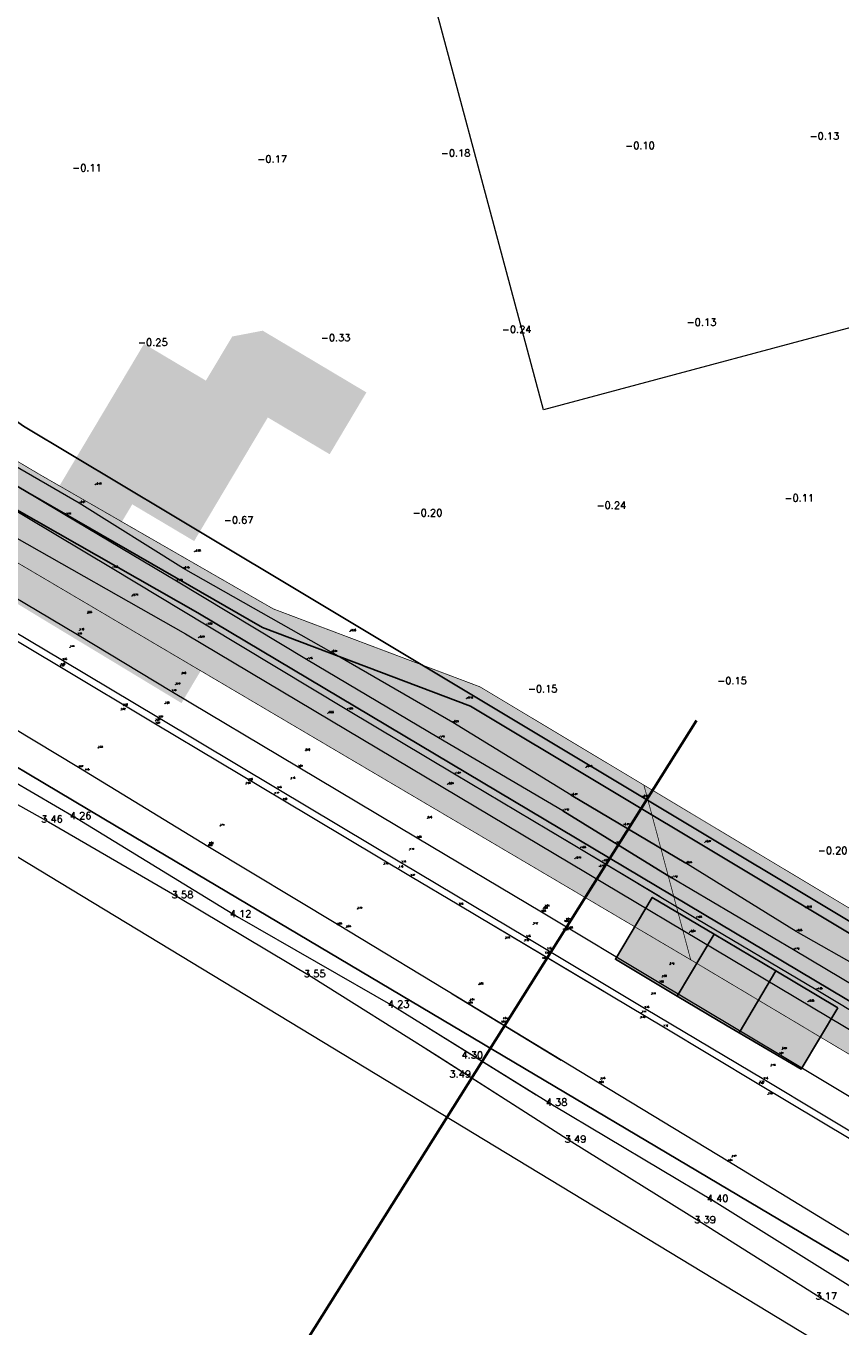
# Model space of a CAD drawing. Header units: metres. Extents: x 102665 to 103901, y 415762 to 419767.
# Tile 30 of 93: x 102996 to 103109, y 418103 to 418284. Entities that reach past the tile are written whole.
import ezdxf
from ezdxf.enums import TextEntityAlignment as Align

# ---------------------------------------------------------------- set-up
doc = ezdxf.new("R2010")
doc.units = ezdxf.units.M
doc.header["$MEASUREMENT"] = 0
for name, color, linetype, lineweight in [('B-WE-GW-TALUD-G', 90, 'Continuous', 13), ('DTM-Grondslag', 135, 'Continuous', 0), ('DTM-Hekwerk', 36, 'Continuous', 0), ('DTM-Hoogtecijfer', 7, 'Continuous', 0), ('DTM-Kant-asfalt', 137, 'Continuous', 0), ('DTM-Meetpunt', 40, 'Continuous', 0), ('DTM-Raster', 36, 'Continuous', 0), ('DTM-Teen-sloot', 142, 'Continuous', 0), ('DTM-Watergrens', 140, 'Continuous', 0), ('DTM_27-12-2009_terrestrisch', 97, 'Continuous', 0), ('DTM_31-01-2018_terrestrisch', 2, 'Continuous', 0), ('DTM_talud', 94, 'Continuous', 0), ('mp', 7, 'Continuous', 0), ('N-WE-GW-TALUDLIJN-G', 90, 'Continuous', 18), ('N-WE-GW-VOORBELASTING-G', 90, 'Continuous', 35), ('N-WE-OG-ZONE_BELEMMERING-A', 7, 'Continuous', 18), ('X-XX-AL-PROFIELBALK-GD', 7, 'Continuous', 35)]:
    doc.layers.add(name, color=color, linetype=linetype, lineweight=lineweight)
doc.layers.add('BK_Fillings-Niet toepasbaar', color=7, linetype='Continuous', lineweight=9, true_color=0xff8080)
doc.layers.add('N-RO-WH-WATER_HATCH', color=7, linetype='Continuous', lineweight=18, true_color=0xa7c2e4)
doc.styles.get("Standard").update_dxf_attribs({"font": 'txt.shx'})

# ---------------------------------------------------------------- blocks, each defined once
blk = doc.blocks.new('MP')
at = {"layer": 'mp', "color": 0, "linetype": 'ByBlock', "lineweight": -2, "elevation": -0.036, "flags": 128}
blk.add_lwpolyline([(-0.005, -0.009), (-0.01, 0), (-0.005, 0.009), (0.005, 0.009), (0.01, 0), (0.005, -0.009), (-0.005, -0.009)], close=True, dxfattribs=at)

msp = doc.modelspace()

# ---------------------------------------------------------------- hatches: boundary and pattern name
at = {"layer": 'BK_Fillings-Niet toepasbaar'}
h = msp.add_hatch(color=256, dxfattribs=at)
h.dxf.hatch_style = 1
h.paths.add_polyline_path([(103015.86, 418225.91), (103007.27, 418231.03), (103002.15, 418222.44), (103010.74, 418217.32)])
h.paths.add_polyline_path([(103024.45, 418220.8), (103015.86, 418225.91), (103010.74, 418217.32), (103019.34, 418212.21)])
h.paths.add_polyline_path([(103020.97, 418234.51), (103012.38, 418239.62), (103007.27, 418231.03), (103015.86, 418225.91)])
h.paths.add_polyline_path([(103029.57, 418229.39), (103020.97, 418234.51), (103015.86, 418225.91), (103024.45, 418220.8)])
h.paths.add_polyline_path([(103034.68, 418237.99), (103028.86, 418241.45), (103024.63, 418240.64), (103020.97, 418234.51), (103029.57, 418229.39)])
h.paths.add_polyline_path([(103043.27, 418232.87), (103034.68, 418237.99), (103029.57, 418229.39), (103038.16, 418224.28)])
h = msp.add_hatch(color=256, dxfattribs=at)
h.dxf.hatch_style = 1
h.paths.add_polyline_path([(103010.74, 418217.32), (103002.15, 418222.44), (102997.04, 418213.85), (103005.64, 418208.74)])
h.paths.add_polyline_path([(103005.64, 418208.74), (102997.04, 418213.85), (102991.92, 418205.25), (102995.26, 418203.21), (103000.47, 418200.05)])
h = msp.add_hatch(color=256, dxfattribs=at)
h.dxf.hatch_style = 1
h.paths.add_polyline_path([(103005.64, 418208.74), (103000.47, 418200.05), (103009.02, 418194.88), (103014.23, 418203.63)])
h.paths.add_polyline_path([(103022.83, 418198.52), (103014.23, 418203.63), (103009.02, 418194.88), (103017.58, 418189.7)])
h = msp.add_hatch(color=256, dxfattribs=at)
h.dxf.hatch_style = 1
h.paths.add_polyline_path([(103091.56, 418157.58), (103082.97, 418162.7), (103077.85, 418154.1), (103086.45, 418148.99)])
h.paths.add_polyline_path([(103100.16, 418152.47), (103091.56, 418157.58), (103086.45, 418148.99), (103093.38, 418144.86), (103095.05, 418143.89)])
h.paths.add_polyline_path([(103108.75, 418147.35), (103100.16, 418152.47), (103095.05, 418143.89), (103103.67, 418138.83)])
at = {"layer": 'N-RO-WH-WATER_HATCH', "transparency": 33554687}
h = msp.add_hatch(color=256, dxfattribs=at)
h.dxf.hatch_style = 1
edge = h.paths.add_edge_path()
edge.add_line((102994.72, 418216.55), (103019.85, 418202.26))
edge.add_line((103019.85, 418202.26), (103151.61, 418123.75))
edge.add_arc((103154.39, 418127.9), 4.99, 236.2166, 299.5506)
edge.add_line((103156.85, 418123.56), (103233.96, 418184.64))
edge.add_arc((103229.06, 418190.96), 8, 307.7983, 338.1082)
edge.add_line((103236.48, 418187.98), (103241.18, 418199.67))
edge.add_line((103241.18, 418199.67), (103267.66, 418265.58))
edge.add_line((103267.66, 418265.58), (103286.06, 418336.15))
edge.add_line((103286.06, 418336.15), (103289.35, 418352.8))
edge.add_arc((103267.28, 418357.16), 22.5, 348.8207, 401.9508)
edge.add_arc((103267.28, 418357.16), 22.5, 41.9508, 46.8106)
edge.add_arc((103314.5, 418407.47), 46.5, 216.9953, 226.8106, ccw=False)
edge.add_arc((103273.37, 418376.48), 5, 36.9953, 104.9858)
edge.add_line((103272.08, 418381.31), (103272.08, 418381.31))
edge.add_line((103272.08, 418381.31), (103100.35, 418335.34))
edge.add_line((103100.35, 418335.34), (103102.68, 418326.65))
edge.add_line((103102.68, 418326.65), (103268.33, 418370.99))
edge.add_arc((103269.62, 418366.16), 5, 42.6272, 104.986, ccw=False)
edge.add_arc((103314.5, 418407.47), 56, 222.6272, 227.2989)
edge.add_arc((103267.71, 418356.76), 13, -11.1793, 47.2989, ccw=False)
edge.add_line((103280.46, 418354.24), (103277.29, 418338.16))
edge.add_line((103277.29, 418338.16), (103259.1, 418268.41))
edge.add_line((103259.1, 418268.41), (103228.19, 418191.48))
edge.add_line((103228.19, 418191.48), (103157.27, 418135.34))
edge.add_arc((103152.5, 418141.97), 8.17, 240.487, 305.7379, ccw=False)
edge.add_line((103148.47, 418134.86), (103057.72, 418189.25))
edge.add_line((103057.72, 418189.25), (103028.84, 418200.19))
edge.add_line((103028.84, 418200.19), (102996.24, 418218.94))
edge.add_line((102996.24, 418218.94), (102986.16, 418224.94))
edge.add_arc((102990.33, 418231.83), 8.05, 188.0814, 238.7739, ccw=False)
edge.add_line((102982.36, 418230.7), (102981.28, 418238.46))
edge.add_line((102981.28, 418238.46), (102975.43, 418280.52))
edge.add_line((102975.43, 418280.52), (102974.06, 418290.4))
edge.add_arc((102976.04, 418290.68), 2, 104.986, 187.9138, ccw=False)
edge.add_line((102975.52, 418292.61), (102978.99, 418293.54))
edge.add_line((102978.99, 418293.54), (103021.07, 418304.8))
edge.add_line((103021.07, 418304.8), (103043.27, 418310.74))
edge.add_line((103043.27, 418310.74), (103052.93, 418313.33))
edge.add_line((103052.93, 418313.33), (103068.87, 418317.6))
edge.add_line((103068.87, 418317.6), (103066.54, 418326.29))
edge.add_line((103066.54, 418326.29), (102973.62, 418301.42))
edge.add_arc((102976.6, 418290.31), 11.5, 104.986, 187.9138)
edge.add_line((102965.21, 418288.72), (102972.94, 418233.06))
edge.add_arc((102980.87, 418234.16), 8, 187.9138, 239.1144)
edge.add_line((102976.76, 418227.29), (102994.72, 418216.55))
at = {"layer": 'N-WE-OG-ZONE_BELEMMERING-A', "true_color": 0x2776bb, "transparency": 33554483}
h = msp.add_hatch(color=152, dxfattribs=at)
h.dxf.hatch_style = 1
edge = h.paths.add_edge_path()
edge.add_line((103088.32, 418154.03), (103148.21, 418118.31))
edge.add_arc((103154.39, 418127.9), 11.41, 237.2322, 302.5448)
edge.add_line((103160.53, 418118.28), (103237.92, 418179.59))
edge.add_arc((103229.06, 418190.96), 14.42, 307.9472, 338.1082)
edge.add_line((103242.44, 418185.58), (103247.14, 418197.28))
edge.add_line((103247.14, 418197.28), (103273.77, 418263.57))
edge.add_line((103273.77, 418263.57), (103292.32, 418334.71))
edge.add_line((103292.32, 418334.71), (103295.65, 418351.56))
edge.add_arc((103267.28, 418357.16), 28.92, 348.8207, 401.9508)
edge.add_arc((103267.28, 418357.16), 28.92, 41.9508, 46.8106)
edge.add_arc((103314.5, 418407.47), 40.08, 216.9953, 226.8106, ccw=False)
edge.add_arc((103273.37, 418376.48), 11.42, 36.9953, 104.9858)
edge.add_line((103270.42, 418387.51), (103270.42, 418387.51))
edge.add_line((103270.42, 418387.51), (103092.7, 418339.94))
edge.add_line((103092.7, 418339.94), (103098.29, 418319.05))
edge.add_line((103098.29, 418319.05), (103256.81, 418361.49))
edge.add_arc((103260.68, 418347), 15, -11.1793, 104.986, ccw=False)
edge.add_line((103275.4, 418344.09), (103274.36, 418338.83))
edge.add_line((103274.36, 418338.83), (103256.25, 418269.35))
edge.add_line((103256.25, 418269.35), (103225.7, 418193.34))
edge.add_line((103225.7, 418193.34), (103155.47, 418137.74))
edge.add_arc((103152.51, 418141.68), 4.93, 239.0684, 306.8458, ccw=False)
edge.add_line((103149.98, 418137.46), (103081.82, 418178.3))
edge.add_line((103081.82, 418178.3), (103088.32, 418154.03))
at = {"layer": 'N-WE-OG-ZONE_BELEMMERING-A', "true_color": 0xa953a0, "transparency": 33554483}
h = msp.add_hatch(color=215, dxfattribs=at)
h.dxf.hatch_style = 1
edge = h.paths.add_edge_path()
edge.add_line((103047.75, 418305.52), (103076.46, 418313.21))
edge.add_line((103076.46, 418313.21), (103070.87, 418334.09))
edge.add_line((103070.87, 418334.09), (102971.96, 418307.62))
edge.add_arc((102976.6, 418290.31), 17.92, 104.9859, 187.9138)
edge.add_line((102958.85, 418287.84), (102966.59, 418232.17))
edge.add_arc((102980.87, 418234.16), 14.42, 187.9138, 239.1527)
edge.add_line((102973.47, 418221.78), (103088.32, 418154.03))
edge.add_line((103088.32, 418154.03), (103081.82, 418178.3))
edge.add_line((103081.82, 418178.3), (103059.04, 418191.96))
edge.add_line((103059.04, 418191.96), (103030.33, 418202.79))
edge.add_line((103030.33, 418202.79), (102997.76, 418221.53))
edge.add_line((102997.76, 418221.53), (102987.7, 418227.51))
edge.add_arc((102990.33, 418231.83), 5.05, 188.1254, 238.6531, ccw=False)
edge.add_line((102985.33, 418231.11), (102984.25, 418238.87))
edge.add_line((102984.25, 418238.87), (102977.6, 418286.75))
edge.add_line((102977.6, 418286.75), (103047.75, 418305.52))
edge.add_line((103047.75, 418305.52), (103047.75, 418305.52))

# ---------------------------------------------------------------- linework, layer by layer
msp.add_lwpolyline([(103148.47, 418134.86), (103057.72, 418189.25), (103028.84, 418200.19), (102996.24, 418218.94), (102986.16, 418224.94, -0.224867), (102982.36, 418230.7), (102981.28, 418238.46), (102975.43, 418280.52), (102974.06, 418290.4, -0.378506), (102975.52, 418292.61), (102978.99, 418293.54), (103021.07, 418304.8), (103043.27, 418310.74), (103052.93, 418313.33), (103068.87, 418317.6), (103066.54, 418326.29), (102973.62, 418301.42, 0.378506), (102965.21, 418288.72), (102972.94, 418233.06, 0.227197), (102976.76, 418227.29), (102994.72, 418216.55), (103019.85, 418202.26), (103151.61, 418123.75, 0.283603)], format="xyb")
for points in [[(103091.56, 418157.58), (103082.97, 418162.7), (103077.85, 418154.1), (103086.45, 418148.99), (103091.56, 418157.58)], [(103100.16, 418152.47), (103091.56, 418157.58), (103086.45, 418148.99), (103093.38, 418144.86), (103095.05, 418143.89), (103100.16, 418152.47)], [(103108.75, 418147.35), (103100.16, 418152.47), (103095.05, 418143.89), (103103.67, 418138.83), (103108.75, 418147.35)]]:
    msp.add_lwpolyline(points, close=True)
at = {"layer": 'B-WE-GW-TALUD-G', "elevation": -0.37}
msp.add_lwpolyline([(103071.73, 418176.88), (103087.64, 418167.44)], dxfattribs=at)
at = {"layer": 'B-WE-GW-TALUD-G'}
msp.add_polyline3d([(103190.85, 418157.09, -0.34), (103177.98, 418146.67, -0.42), (103155.07, 418130.44, -0.49), (103144.52, 418133.28, -0.35), (103130.31, 418141.89, -0.31), (103112.46, 418152.58, -0.32), (103102.97, 418157.98, -0.55), (103087.64, 418167.44, -0.33), (103071.73, 418176.88, -0.37), (103055.26, 418187.01, -0.21), (103038.37, 418196.78, -0.31), (103017.84, 418208.39, -0.75), (103003.38, 418217.49, -0.61), (102984.2, 418228.57, -0.58), (102982.27, 418229.76, -0.5), (102980.7, 418231.41, -0.41), (102979.6, 418233.4, -0.33), (102979.23, 418234.51, -0.28), (102979.02, 418235.66, -0.23), (102978.96, 418236.83, -0.18)], dxfattribs=at)
at = {"layer": 'DTM-Kant-asfalt'}
for points in [[(102975.94, 418215.52, 1.69), (102979.29, 418213.46, 1.65), (102986.76, 418208.96, 1.58), (103003.11, 418199.22, 1.34), (103016.24, 418191.32, 1.19), (103033.78, 418180.83, 1.09), (103050.32, 418170.96, 1.08), (103067.59, 418160.67, 1.08), (103083.96, 418150.85, 1.06), (103100.59, 418140.9, 1.07), (103116.57, 418131.34, 1.07), (103134.68, 418120.44, 1.07), (103139.84, 418117.31, 1.08), (103145.56, 418115.39, 1.09), (103151.55, 418114.75, 1.1), (103155.45, 418115.05, 1.12), (103159.27, 418115.89, 1.13), (103162.93, 418117.27, 1.15), (103171.26, 418122.26, 1.23), (103182.95, 418131.44, 1.4), (103197.49, 418142.97, 1.72)], [(102972.59, 418211.69, 1.84), (102978.11, 418209.3, 1.75), (102985.06, 418205.16, 1.66), (103001.05, 418195.66, 1.45), (103014.37, 418187.69, 1.29), (103030.86, 418177.85, 1.18), (103048.14, 418167.52, 1.18), (103065.46, 418157.17, 1.15), (103081.92, 418147.31, 1.15), (103098.46, 418137.42, 1.16), (103114.5, 418127.8, 1.16), (103131.22, 418117.74, 1.17), (103136.22, 418114.44, 1.18), (103141.74, 418112.11, 1.18), (103147.59, 418110.83, 1.19), (103153.09, 418110.61, 1.21), (103158.54, 418111.33, 1.23), (103163.8, 418112.96, 1.26), (103166.98, 418114.4, 1.28), (103170, 418116.18, 1.29), (103172.8, 418118.27, 1.31), (103185.48, 418128.32, 1.5), (103200.17, 418139.91, 1.81)]]:
    msp.add_polyline3d(points, dxfattribs=at)
at = {"layer": 'DTM-Raster'}
for points, elevation in [([(103061.02, 418158.73), (103076.26, 418149.66)], 1.17), ([(103055.17, 418149.29), (103070.34, 418140.08)], 4.54)]:
    msp.add_lwpolyline(points, dxfattribs=dict(at, elevation=elevation))
for points in [[(102964.65, 418214.93, 1.84), (102966.9, 418213.65, 1.81), (102980.72, 418206.73, 1.68), (102985.21, 418204.02, 1.59), (103000.69, 418194.79, 1.39), (103013.97, 418186.83, 1.24), (103031.67, 418176.24, 1.2), (103049.39, 418165.65, 1.17), (103056.1, 418161.66, 1.18), (103084.56, 418144.73, 1.12), (103097.79, 418136.73, 1.15), (103114.82, 418126.56, 1.13), (103132.16, 418116.14, 1.18), (103138.68, 418112.34, 1.18), (103145.9, 418110.13, 1.19), (103153.43, 418109.65, 1.19), (103160.14, 418110.7, 1.22), (103166.47, 418113.12, 1.25), (103172.18, 418116.79, 1.28), (103185.98, 418127.77, 1.48), (103201.83, 418140.24, 1.82)], [(103244.1, 418144.88, 4.5), (103237.56, 418144.66, 4.25), (103225.47, 418140.44, 4.42), (103218.88, 418136.39, 4.45), (103203.1, 418124.01, 4.44), (103186.69, 418110.96, 4.42), (103170.31, 418097.92, 4.45), (103164.76, 418093.53, 4.48), (103152.44, 418090.76, 4.57), (103148.88, 418092.43, 4.58), (103129.47, 418104.23, 4.55), (103111.54, 418115.01, 4.54), (103093.5, 418126.02, 4.51), (103075.6, 418136.89, 4.53), (103057.44, 418147.92, 4.54), (103039.25, 418158.91, 4.55), (103021.25, 418169.78, 4.54), (103003.28, 418180.75, 4.47), (102985.04, 418191.72, 4.4), (102983.45, 418189.17, 4.48)]]:
    msp.add_polyline3d(points, dxfattribs=at)
at = {"layer": 'DTM-Teen-sloot'}
for points, elevation in [([(103070.54, 418174.74), (103085.64, 418165.43)], -1.72), ([(103068.87, 418171.92), (103084.08, 418162.8)], -1.58)]:
    msp.add_lwpolyline(points, dxfattribs=dict(at, elevation=elevation))
for points in [[(103128.95, 418139.72, -1.73), (103102.58, 418155.42, -1.72), (103085.64, 418165.43, -1.72), (103070.54, 418174.74, -1.72), (103053.29, 418184.88, -1.73), (103034.95, 418195.77, -1.75), (103016.89, 418206.66, -1.73), (103001.37, 418215.88, -1.73), (102982.82, 418226.93, -1.72), (102980.92, 418227.86, -1.71), (102979.26, 418229.17, -1.71), (102977.9, 418230.8, -1.71), (102976.92, 418232.67, -1.71), (102976.64, 418233.47, -1.72), (102976.43, 418234.28, -1.72), (102976.28, 418235.11, -1.73), (102976.21, 418235.95, -1.73)], [(102978.79, 418226.08, -1.74), (102992.03, 418217.96, -1.58), (103007.94, 418208.47, -1.58), (103021, 418200.58, -1.58), (103040.55, 418188.8, -1.54), (103055.52, 418179.86, -1.57), (103072.92, 418169.51, -1.58), (103089.03, 418159.83, -1.58), (103105.77, 418149.89, -1.58), (103121.52, 418140.42, -1.58), (103140.84, 418128.9, -1.58), (103149.44, 418124.43, -1.58), (103153.62, 418124.75, -1.58), (103159.9, 418125.89, -1.55), (103177.22, 418139.21, -1.58), (103191.48, 418150.28, -1.58)]]:
    msp.add_polyline3d(points, dxfattribs=at)
at = {"layer": 'DTM_27-12-2009_terrestrisch', "elevation": 12.41, "flags": 128}
msp.add_lwpolyline([(102938.85, 418202.22), (103138.31, 418081.33), (103157.9, 418075.86), (103169.35, 418080.29), (103178.21, 418087.07), (103182.22, 418090.14), (103176.82, 418093.94), (103208.32, 418117.66), (103210.4, 418125.67), (103206.79, 418123.25), (103167.39, 418092.84), (103154.79, 418088.36), (103147.72, 418089.95), (103006.8, 418173.63), (102983.74, 418187.32), (102957.39, 418201.73), (102945.47, 418213.48), (102942.82, 418215.25), (102938.85, 418202.22)], close=True, dxfattribs=at)
at = {"layer": 'DTM_27-12-2009_terrestrisch'}
msp.add_polyline3d([(102937.82, 418523.04, 17.34), (102948, 418474.73, 17.36), (102953.33, 418469.59, 17.36), (102965.14, 418464.07, 17.36), (102966.21, 418447.6, 17.36), (102962.96, 418422.15, 0), (102983.25, 418301.29, 0), (102983.65, 418295.04, 0), (102984.54, 418290.48, 0), (102987.41, 418277.4, 0), (102992.41, 418263.83, 0), (102992.2, 418250.29, 0), (102979.83, 418247.92, 0), (102979.79, 418240.97, 0), (102984.5, 418236.13, 0), (102995.62, 418228.18, 0), (103016.05, 418215.93, 0), (103132.5, 418146.08, 0)], dxfattribs=at)
at = {"layer": 'DTM_31-01-2018_terrestrisch', "elevation": 7.13, "flags": 128}
msp.add_lwpolyline([(103132.5, 418146.08), (103016.05, 418215.93), (102995.62, 418228.18), (102984.5, 418236.13), (102979.79, 418240.97), (102972.77, 418238.18), (102974.66, 418228.12), (102967.12, 418221.16), (102963.38, 418222.07), (102960.33, 418218.79), (102953.65, 418225.98), (102951.23, 418229.53), (102948.28, 418234.57), (102947.67, 418233.97), (102935.85, 418231.28), (102938.91, 418217.86), (102945.47, 418213.48), (102957.39, 418201.73), (102983.74, 418187.32), (103006.8, 418173.63), (103147.72, 418089.95)], dxfattribs=at)
at = {"layer": 'DTM_talud'}
for points, elevation in [([(103051.79, 418144.64), (103066.86, 418135.28)], 4.26), ([(103050.27, 418142.47), (103065.23, 418132.93)], 3.5)]:
    msp.add_lwpolyline(points, dxfattribs=dict(at, elevation=elevation))
for points in [[(102941.9, 418212.22, 4.27), (102946.45, 418207.59, 4.21), (102964.13, 418196.85, 4.27), (102981.95, 418185.98, 4.18), (103003.07, 418173.66, 4.26), (103025.3, 418160.02, 4.12), (103047.26, 418147.46, 4.23), (103069.19, 418133.83, 4.38), (103091.56, 418120.47, 4.4), (103113.15, 418107.01, 4.33), (103135.15, 418094.39, 4.35), (103143.8, 418089.02, 4.41), (103156.34, 418084.34, 4.25), (103167.5, 418088.99, 4.21), (103175.72, 418095.2, 4.21), (103196.32, 418111.18, 4.17), (103209.04, 418120.43, 4.13)], [(102944.07, 418204.79, 3.32), (102961.44, 418194.45, 3.03), (102979.51, 418184.13, 3.17), (102999.09, 418173.19, 3.46), (103017.22, 418162.67, 3.58), (103035.6, 418151.7, 3.55), (103053.15, 418140.66, 3.49), (103071.82, 418128.71, 3.49), (103089.82, 418117.5, 3.39), (103106.65, 418106.9, 3.17), (103124.55, 418096.31, 3.19), (103139.5, 418087.17, 3.17), (103146.47, 418083.19, 3.2), (103151.96, 418081.08, 3.21), (103156.8, 418080.82, 3.18), (103161.76, 418081.87, 3.11), (103166.28, 418083.59, 3.02), (103170.73, 418086.04, 2.79), (103179.29, 418092.21, 2.6)]]:
    msp.add_polyline3d(points, dxfattribs=at)
at = {"layer": 'N-WE-GW-TALUDLIJN-G', "transparency": 33554687, "flags": 128}
msp.add_lwpolyline([(103225.53, 418272.68), (103067.85, 418230.47), (103046.97, 418308.42), (103072.79, 418315.33), (103068.75, 418330.42), (102972.74, 418304.72, 0.378506), (102961.82, 418288.25), (102969.56, 418232.59, 0.227197), (102975.01, 418224.36), (102992.99, 418213.6), (103018.13, 418199.3), (103149.8, 418120.86, 0.289942)], format="xyb", dxfattribs=at)
at = {"layer": 'N-WE-GW-VOORBELASTING-G', "color": 6, "transparency": 33554687, "const_width": 0.1, "flags": 128}
for points in [[(103088.32, 418154.03), (103148.21, 418118.31, 0.292954), (103160.53, 418118.28), (103237.92, 418179.59, 0.132368), (103242.44, 418185.58), (103247.14, 418197.28), (103273.77, 418263.57), (103292.32, 418334.71), (103295.65, 418351.56, 0.236068), (103288.79, 418376.49, 0.021208), (103287.07, 418378.25, -0.042854), (103282.49, 418383.35, 0.305685), (103270.42, 418387.51), (103270.42, 418387.51), (103092.7, 418339.94), (103098.29, 418319.05), (103256.81, 418361.49, -0.555252), (103275.4, 418344.09), (103274.36, 418338.83), (103256.25, 418269.35), (103225.7, 418193.34), (103155.47, 418137.74, -0.304669), (103149.98, 418137.46), (103081.82, 418178.3)], [(103047.75, 418305.52), (103076.46, 418313.21), (103070.87, 418334.09), (102971.96, 418307.62, 0.378506), (102958.85, 418287.84), (102966.59, 418232.17, 0.227373), (102973.47, 418221.78), (103088.32, 418154.03), (103081.82, 418178.3), (103059.04, 418191.96), (103030.33, 418202.79), (102997.76, 418221.53), (102987.7, 418227.51, -0.224112), (102985.33, 418231.11), (102984.25, 418238.87), (102977.6, 418286.75), (102977.6, 418286.75), (103047.75, 418305.52), (103047.75, 418305.52), (103047.75, 418305.52)]]:
    msp.add_lwpolyline(points, format="xyb", close=True, dxfattribs=at)
at = {"layer": 'X-XX-AL-PROFIELBALK-GD'}
msp.add_lwpolyline([(103089.12, 418187.3), (103033.29, 418098.44)], dxfattribs=at)

# ---------------------------------------------------------------- block references
at = {"layer": 'DTM-Grondslag', "xscale": 2.5, "yscale": 2.5, "zscale": 2.5}
msp.add_blockref('MP', (103071.32, 418158.34, 1.07), dxfattribs=at)
at = {"layer": 'DTM-Meetpunt', "xscale": 2.5, "yscale": 2.5, "zscale": 2.5}
for p in [(103005.62, 418220.04, -0.48), (103019.41, 418210.73, -0.68), (103010.7, 418204.6, -0.71), (103004.52, 418202.18, 0.85), (103003.43, 418199.8, 1.3), (103040.99, 418199.69, -0.26), (103002.09, 418197.46, 1.41), (103019.94, 418198.78, -0.49), (103000.82, 418194.98, 1.38), (103016.78, 418192.26, 1.19), (103017.63, 418193.72, 0.96), (103057.2, 418190.31, -0.15), (103057.21, 418190.31, -0.15), (103009.19, 418188.74, 1.32), (103009.52, 418189.34, 1.3), (103015.29, 418189.6, 1.25), (103013.97, 418187.26, 1.25), (103037.9, 418188.29, -0.66), (103006.02, 418183.47, 3.53), (103034.83, 418183.07, 0.9), (103004.16, 418180.32, 4.45), (103073.78, 418180.79, -0.19), (103026.54, 418178.46, 1.28), (103026.89, 418178.98, 1.2), (103032.78, 418179.14, 1.15), (103054.53, 418178.4, -0.69), (103030.51, 418177.06, 1.17), (103022.96, 418172.63, 3.71), (103051.79, 418173.69, 0.76), (103090.29, 418170.35, -0.37), (103021.25, 418169.78, 4.54), (103021.42, 418170.09, 4.5), (103049.26, 418169.27, 1.14), (103045.71, 418167.27, 1.19), (103047.78, 418166.84, 1.16), (103072.23, 418168.07, -0.79), (103068.07, 418161.39, 1.01), (103104.3, 418161.25, -0.4), (103042.05, 418161.1, 3.79), (103067.82, 418161.08, 1.09), (103039.25, 418158.91, 4.55), (103040.49, 418158.54, 4.53), (103066.46, 418158.96, 1.12), (103088.15, 418157.86, -0.54), (103062.58, 418156.97, 1.18), (103065.25, 418156.63, 1.2), (103085.43, 418153.36, 0.72), (103058.92, 418150.57, 3.86), (103084.37, 418151.63, 1), (103082.87, 418149.21, 1.11), (103057.44, 418147.92, 4.54), (103057.66, 418148.36, 4.51), (103104.62, 418148.19, -0.55), (103081.36, 418145.92, 1.15), (103081.51, 418146.67, 1.11), (103101.04, 418141.6, 0.99), (103099.48, 418139.27, 1.13), (103075.6, 418136.89, 4.53), (103075.83, 418137.43, 4.48), (103097.89, 418136.93, 1.13), (103099.06, 418135.31, 1.18), (103093.5, 418126.02, 4.51), (103094.06, 418126.62, 4.47)]:
    msp.add_blockref('MP', p, dxfattribs=at)

# ---------------------------------------------------------------- texts
at = {"layer": 'B-WE-GW-TALUD-G'}
for s, p in [('-0.61', (103003.38, 418217.49)), ('-0.75', (103017.84, 418208.39)), ('-0.31', (103038.37, 418196.78)), ('-0.21', (103055.26, 418187.01)), ('-0.37', (103071.73, 418176.88)), ('-0.37', (103078.96, 418172.72)), ('-0.33', (103087.64, 418167.44)), ('-0.55', (103102.97, 418157.98))]:
    msp.add_text(s, height=0.2, dxfattribs=at).set_placement(p, align=Align.BOTTOM_LEFT)
at = {"layer": 'DTM-Grondslag'}
msp.add_text('9051', height=0.2, dxfattribs=at).set_placement((103071.32, 418158.34, 1.07), align=Align.TOP_RIGHT)
msp.add_text('1.08', height=0.2, dxfattribs=at).set_placement((103071.32, 418158.34), align=Align.BOTTOM_LEFT)
at = {"layer": 'DTM-Hekwerk'}
msp.add_text('4.47', height=0.2, dxfattribs=at).set_placement((103003.28, 418180.75), align=Align.BOTTOM_LEFT)
at = {"layer": 'DTM-Hoogtecijfer', "linetype": 'Continuous', "lineweight": 0}
for s, p in [('-0.13', (103104.84, 418268.01)), ('-0.18', (103053.61, 418265.64)), ('-0.10', (103079.22, 418266.68)), ('-0.11', (103002.39, 418263.59)), ('-0.17', (103028.12, 418264.8)), ('-0.13', (103087.76, 418242.14)), ('-0.33', (103036.94, 418239.98)), ('-0.24', (103062.08, 418241.14)), ('-0.25', (103011.54, 418239.34)), ('-0.24', (103075.24, 418216.69)), ('-0.11', (103101.34, 418217.71)), ('-0.67', (103023.46, 418214.65)), ('-0.20', (103049.7, 418215.65)), ('-0.15', (103065.7, 418191.19)), ('-0.15', (103092.01, 418192.31)), ('3.46', (102998.09, 418173.1)), ('4.26', (103002.07, 418173.56)), ('-0.20', (103105.98, 418168.72)), ('3.58', (103016.22, 418162.58)), ('4.12', (103024.3, 418159.93)), ('3.55', (103034.6, 418151.6)), ('4.23', (103046.26, 418147.37)), ('4.30', (103056.48, 418140.3)), ('3.49', (103054.8, 418137.66)), ('4.38', (103068.19, 418133.73)), ('3.49', (103070.82, 418128.62)), ('4.40', (103090.56, 418120.37)), ('3.39', (103088.82, 418117.41)), ('3.17', (103105.65, 418106.8))]:
    msp.add_text(s, height=1, dxfattribs=at).set_placement(p)
at = {"layer": 'DTM-Kant-asfalt'}
for s, p in [('1.35', (103003.11, 418199.22)), ('1.45', (103001.05, 418195.66)), ('1.19', (103016.24, 418191.32)), ('1.29', (103014.37, 418187.69)), ('1.09', (103033.78, 418180.83)), ('1.18', (103030.86, 418177.85)), ('1.08', (103050.32, 418170.96)), ('1.18', (103048.14, 418167.52)), ('1.08', (103067.59, 418160.67)), ('1.15', (103065.46, 418157.17)), ('1.15', (103068.39, 418155.46)), ('1.06', (103083.96, 418150.85)), ('1.15', (103081.92, 418147.31)), ('1.07', (103100.59, 418140.9)), ('1.16', (103098.46, 418137.42))]:
    msp.add_text(s, height=0.2, dxfattribs=at).set_placement(p, align=Align.BOTTOM_LEFT)
at = {"layer": 'DTM-Meetpunt'}
for s, p in [('-0.48', (103005.62, 418220.04)), ('-0.68', (103019.41, 418210.73)), ('-0.71', (103010.7, 418204.6)), ('0.85', (103004.52, 418202.18)), ('1.30', (103003.43, 418199.8)), ('-0.26', (103040.99, 418199.69)), ('1.41', (103002.09, 418197.46)), ('-0.49', (103019.94, 418198.78)), ('1.38', (103000.82, 418194.98)), ('0.96', (103017.63, 418193.72)), ('1.19', (103016.78, 418192.26)), ('-0.16', (103057.2, 418190.31)), ('-0.15', (103057.21, 418190.31)), ('1.32', (103009.19, 418188.74)), ('1.30', (103009.52, 418189.34)), ('1.25', (103015.29, 418189.6)), ('-0.66', (103037.9, 418188.29)), ('1.25', (103013.97, 418187.26)), ('3.53', (103006.02, 418183.47)), ('0.90', (103034.83, 418183.07)), ('4.45', (103004.16, 418180.32)), ('1.15', (103032.78, 418179.14)), ('-0.19', (103073.78, 418180.79)), ('1.28', (103026.54, 418178.46)), ('1.20', (103026.89, 418178.98)), ('-0.69', (103054.53, 418178.4)), ('1.17', (103030.51, 418177.06)), ('-0.27', (103081.61, 418176.64)), ('0.76', (103051.79, 418173.69)), ('3.71', (103022.96, 418172.63)), ('4.50', (103021.42, 418170.09)), ('-0.37', (103090.29, 418170.35)), ('4.54', (103021.25, 418169.78)), ('1.14', (103049.26, 418169.27)), ('1.19', (103045.71, 418167.27)), ('1.16', (103047.78, 418166.84)), ('-0.79', (103072.23, 418168.07)), ('-0.75', (103075.53, 418166.91)), ('3.79', (103042.05, 418161.1)), ('1.09', (103067.82, 418161.08)), ('1.01', (103068.07, 418161.39)), ('-0.40', (103104.3, 418161.25)), ('1.09', (103070.73, 418159.26)), ('1.01', (103070.98, 418159.56)), ('4.55', (103039.25, 418158.91)), ('4.53', (103040.49, 418158.54)), ('1.12', (103066.46, 418158.96)), ('-0.54', (103088.15, 418157.86)), ('1.18', (103062.58, 418156.97)), ('1.20', (103065.25, 418156.63)), ('1.17', (103067.66, 418154.12)), ('1.18', (103068.03, 418154.85)), ('0.72', (103085.43, 418153.36)), ('3.86', (103058.92, 418150.57)), ('1.00', (103084.37, 418151.63)), ('4.51', (103057.66, 418148.36)), ('1.11', (103082.87, 418149.21)), ('4.54', (103057.44, 418147.92)), ('1.11', (103081.51, 418146.67)), ('-0.55', (103104.62, 418148.19)), ('4.54', (103062.03, 418145.3)), ('4.51', (103062.24, 418145.74)), ('1.15', (103081.36, 418145.92)), ('0.99', (103101.04, 418141.6)), ('1.13', (103099.48, 418139.27)), ('4.53', (103075.6, 418136.89)), ('4.48', (103075.83, 418137.43)), ('1.13', (103097.89, 418136.93)), ('1.18', (103099.06, 418135.31)), ('4.51', (103093.5, 418126.02)), ('4.47', (103094.06, 418126.62))]:
    msp.add_text(s, height=0.2, dxfattribs=at).set_placement(p, align=Align.BOTTOM_LEFT)
at = {"layer": 'DTM-Raster'}
for s, p in [('1.39', (103000.69, 418194.79)), ('1.24', (103013.97, 418186.83)), ('1.20', (103031.67, 418176.24)), ('1.17', (103049.39, 418165.65)), ('1.18', (103056.1, 418161.66)), ('1.12', (103084.56, 418144.73)), ('1.15', (103097.79, 418136.73))]:
    msp.add_text(s, height=0.2, dxfattribs=at).set_placement(p, align=Align.BOTTOM_LEFT)
at = {"layer": 'DTM-Teen-sloot'}
for s, p in [('-1.58', (103007.94, 418208.47)), ('-1.59', (103021, 418200.58)), ('-1.55', (103040.55, 418188.8)), ('-1.57', (103055.52, 418179.86)), ('-1.58', (103072.92, 418169.51)), ('-1.58', (103076.01, 418167.69)), ('-1.58', (103089.03, 418159.83)), ('-1.58', (103105.77, 418149.89))]:
    msp.add_text(s, height=0.2, dxfattribs=at).set_placement(p, align=Align.BOTTOM_LEFT)
at = {"layer": 'DTM-Watergrens'}
for s, p in [('-1.73', (103001.37, 418215.88)), ('-1.73', (103016.89, 418206.66)), ('-1.75', (103034.95, 418195.77)), ('-1.73', (103053.29, 418184.88)), ('-1.72', (103070.54, 418174.74)), ('-1.72', (103077.78, 418170.19)), ('-1.72', (103085.64, 418165.43)), ('-1.72', (103102.58, 418155.42))]:
    msp.add_text(s, height=0.2, dxfattribs=at).set_placement(p, align=Align.BOTTOM_LEFT)

doc.saveas('drawing.dxf')
